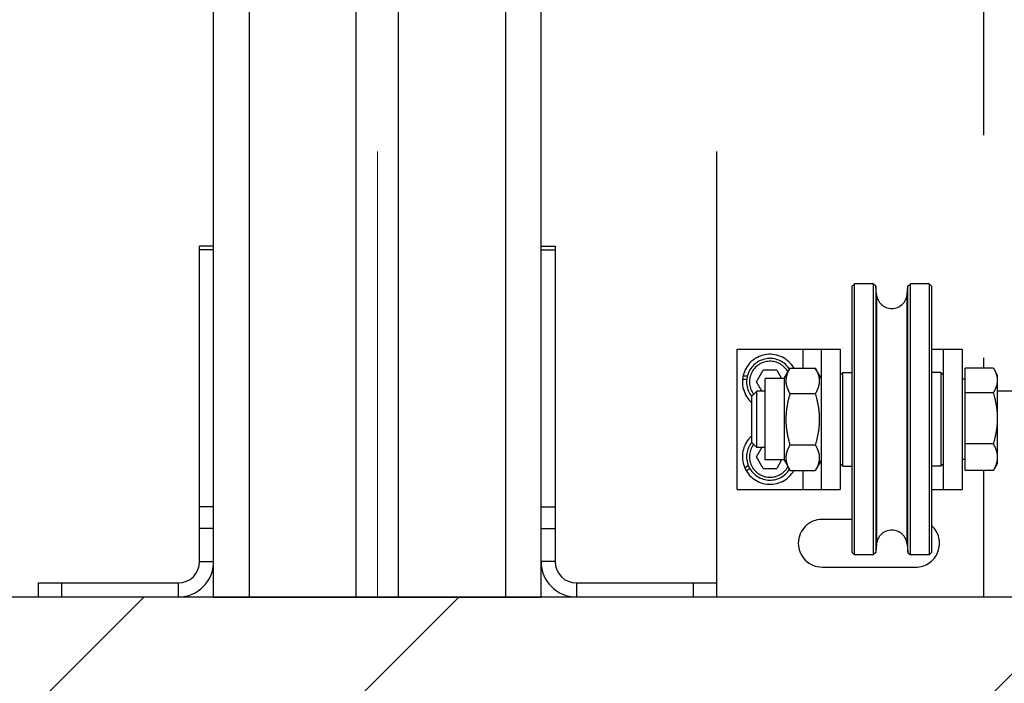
# Model space of a CAD drawing. Header units: millimetres. Extents: x 132157 to 155303, y 33763 to 45643.
# Tile 5 of 256: x 140826 to 140966, y 34297 to 34392. Entities that reach past the tile are written whole.
import ezdxf

# ---------------------------------------------------------------- set-up
doc = ezdxf.new("R2010")
doc.units = ezdxf.units.MM
doc.header["$LTSCALE"] = 20
doc.header["$PDMODE"] = 35
doc.header["$PDSIZE"] = 10
doc.linetypes.add('ČERCHOVANÁ2', pattern=[12.7, 6.35, -3.175, 0, -3.175])
doc.linetypes.add('ČÁRKOVANÁ2', pattern=[9.525, 6.35, -3.175])
for name, color, linetype in [('KABINA', 5, 'Continuous'), ('KOTY', 7, 'Continuous'), ('PŘEJEZD', 7, 'ČÁRKOVANÁ2'), ('VODÍTKA', 36, 'Continuous'), ('ZDI', 3, 'Continuous')]:
    doc.layers.add(name, color=color, linetype=linetype)
doc.layers.add('OSY', color=1, linetype='ČERCHOVANÁ2', lineweight=9)
doc.layers.add('ŠRAFY', color=7, linetype='Continuous', lineweight=9)
doc.styles.get("Standard").update_dxf_attribs({"font": 'arial.ttf'})
doc.dimstyles.get("Standard").update_dxf_attribs({"dimscale": 20, "dimtxt": 3, "dimasz": 3, "dimexe": 1, "dimexo": 0, "dimgap": 1.5, "dimtad": 1, "dimdsep": 46, "dimtxsty": 'Standard', "dimcen": 0, "dimdle": 1, "dimclrd": 256, "dimclre": 256, "dimclrt": 256, "dimaunit": 1, "dimadec": 0, "dimazin": 0, "dimtfac": 0.6, "dimtmove": 0, "dimatfit": 3, "dimfxl": 0, "dimtolj": 1, "dimarcsym": 0})

# ---------------------------------------------------------------- blocks, each defined once
blk = doc.blocks.new('*D526')
at = {"layer": 'Defpoints', "color": 0, "ltscale": 0.5}
for p in [(139486.5, 37142.59), (140853.17, 37142.59), (140179.84, 34309.26)]:
    blk.add_point(p, dxfattribs=at)
at = {"layer": 'KOTY', "lineweight": -2, "ltscale": 0.5}
for p, q in [((140853.17, 37142.59), (139466.5, 37142.59)), ((139486.5, 34369.26), (139486.5, 37082.59)), ((140179.84, 34309.26), (139466.5, 34309.26))]:
    blk.add_line(p, q, dxfattribs=at)
at = {"layer": 'KOTY', "ltscale": 0.5}
for points in [[(139476.5, 37082.59), (139496.5, 37082.59), (139486.5, 37142.59)], [(139476.5, 34369.26), (139496.5, 34369.26), (139486.5, 34309.26)]]:
    blk.add_solid(points, dxfattribs=at)
at = {"layer": 'KOTY', "ltscale": 0.5, "insert": (139418.54, 35725.93), "char_height": 60, "attachment_point": 5, "rotation": 90}
blk.add_mtext('\\A1;TYČ 4250', dxfattribs=at)

msp = doc.modelspace()

# ---------------------------------------------------------------- hatches: boundary and pattern name
at = {"layer": 'ŠRAFY', "ltscale": 0.5}
h = msp.add_hatch(dxfattribs=at)
h.set_pattern_fill('ANSI32', color=256, scale=10)
h.set_pattern_definition([(45, (38784.54, 9435.88), (-67.35192, 67.35192), []), (45, (38829.44, 9435.88), (-67.35192, 67.35192), [])])
h.paths.add_polyline_path([(141553.1698, 34875.9255), (141719.8365, 34875.9255), (141719.8365, 34965.3101), (141683.8857, 34977.3754), (141719.8365, 34989.4408), (141719.8365, 35009.2588), (141386.5031, 35009.2588), (141386.5031, 34309.2588), (140179.8365, 34309.2588), (140179.8365, 35009.2588), (139846.5031, 35009.2588), (139846.5031, 34989.4408), (139882.4539, 34977.3754), (139810.5524, 34953.2447), (139846.5031, 34941.1793), (139846.5031, 34875.9255), (140013.1698, 34875.9255), (140013.1698, 34142.5921), (141553.1698, 34142.5921)])

# ---------------------------------------------------------------- linework, layer by layer
at = {"layer": 'KABINA'}
for p, q in [((140853.1698, 34309.2588), (140853.1698, 34583.2588)), ((140858.2165, 34583.2588), (140858.2165, 34309.2588)), ((140894.7898, 34583.2588), (140894.7898, 34309.2588)), ((140899.8365, 34309.2588), (140899.8365, 34583.2588)), ((140853.1698, 34359.2588), (140851.1698, 34359.2588)), ((140851.1698, 34314.3055), (140851.1698, 34359.2588)), ((140899.8365, 34359.2588), (140901.8365, 34359.2588)), ((140901.8365, 34359.2588), (140901.8365, 34314.3055)), ((140853.1698, 34358.7667), (140851.1698, 34358.7667)), ((140899.8365, 34358.7667), (140901.8365, 34358.7667)), ((140853.1698, 34322.1042), (140851.1698, 34322.1042)), ((140899.8365, 34322.1042), (140901.8365, 34322.1042)), ((140853.1698, 34319.0169), (140851.1698, 34319.0169)), ((140899.8365, 34319.0169), (140901.8365, 34319.0169)), ((140851.1698, 34314.3055), (140853.1698, 34314.3055)), ((140901.8365, 34314.3055), (140899.8365, 34314.3055)), ((140828.1698, 34311.2588), (140848.1231, 34311.2588)), ((140828.1698, 34311.2588), (140828.1698, 34309.2588)), ((140831.5031, 34311.2588), (140831.5031, 34309.2588)), ((140848.1231, 34311.2588), (140848.1231, 34309.2588)), ((140904.8831, 34311.2588), (140924.8365, 34311.2588)), ((140904.8831, 34311.2588), (140904.8831, 34309.2588)), ((140921.5031, 34311.2588), (140921.5031, 34309.2588)), ((140924.8365, 34311.2588), (140924.8365, 34309.2588)), ((140848.1231, 34309.2588), (140828.1698, 34309.2588)), ((140853.1698, 34309.2588), (140899.8365, 34309.2588)), ((140924.8365, 34309.2588), (140904.8831, 34309.2588))]:
    msp.add_line(p, q, dxfattribs=at)
for centre, radius, start, end in [((140848.1231, 34314.3055), 5.0467, 270, 0), ((140848.1231, 34314.3055), 3.0467, 270, 0), ((140904.8831, 34314.3055), 5.0467, 180, 270), ((140904.8831, 34314.3055), 3.0467, 180, 270)]:
    msp.add_arc(centre, radius, start, end, dxfattribs=at)
at = {"layer": 'OSY', "ltscale": 0.5}
msp.add_line((140876.5031, 34309.2588), (140876.5031, 40699.2588), dxfattribs=at)
at = {"layer": 'PŘEJEZD', "ltscale": 0.5}
for p, q in [((140962.9031, 34438.5921), (140962.9031, 34341.9035)), ((140924.9031, 34309.2588), (140924.9031, 34401.7588)), ((140944.1698, 34353.5921), (140944.5031, 34353.9255)), ((140944.1698, 34315.5921), (140944.1698, 34353.5921)), ((140944.5031, 34315.2588), (140944.5031, 34353.9255)), ((140947.1698, 34353.9255), (140944.5031, 34353.9255)), ((140947.1698, 34353.9255), (140947.1698, 34315.2588)), ((140947.534, 34353.5936), (140947.1698, 34353.9255)), ((140947.534, 34353.5936), (140947.534, 34315.5907)), ((140947.6459, 34352.3886), (140947.534, 34353.5936)), ((140952.027, 34352.3886), (140952.139, 34353.5936)), ((140952.139, 34353.5936), (140952.5031, 34353.9255)), ((140952.139, 34315.5907), (140952.139, 34353.5936)), ((140952.5031, 34315.2588), (140952.5031, 34353.9255)), ((140955.1698, 34353.9255), (140952.5031, 34353.9255)), ((140955.1698, 34353.9255), (140955.1698, 34315.2588)), ((140955.5031, 34353.5921), (140955.1698, 34353.9255)), ((140955.5031, 34353.5921), (140955.5031, 34315.5921)), ((140947.6459, 34352.3886), (140947.6459, 34316.7956)), ((140952.027, 34316.7956), (140952.027, 34352.3886)), ((140927.8031, 34324.5921), (140927.8031, 34344.5921)), ((140927.8031, 34344.5921), (140942.4698, 34344.5921)), ((140937.1365, 34344.5921), (140937.1365, 34341.9052)), ((140939.8031, 34324.5921), (140939.8031, 34344.5921)), ((140942.4698, 34344.5921), (140942.4698, 34324.5921)), ((140955.5031, 34344.5921), (140959.8698, 34344.5921)), ((140957.2031, 34324.5921), (140957.2031, 34344.5921)), ((140959.8698, 34344.5921), (140959.8698, 34324.5921)), ((140929.2476, 34340.7546), (140928.6249, 34340.7546)), ((140930.5453, 34339.9255), (140931.5075, 34341.5921)), ((140933.432, 34341.5921), (140931.5075, 34341.5921)), ((140933.432, 34341.5921), (140934.1249, 34340.3921)), ((140934.4698, 34340.3921), (140935.3434, 34341.9052)), ((140935.3434, 34341.9052), (140938.9295, 34341.9052)), ((140939.8031, 34340.3921), (140938.9295, 34341.9052)), ((140942.5031, 34340.9255), (140942.8365, 34341.2588)), ((140942.5031, 34328.2588), (140942.5031, 34340.9255)), ((140942.8365, 34327.9255), (140942.8365, 34341.2588)), ((140942.8365, 34341.2588), (140944.1698, 34341.2588)), ((140956.8365, 34341.2588), (140955.5031, 34341.2588)), ((140956.8365, 34341.2588), (140956.8365, 34327.9255)), ((140957.1698, 34340.9255), (140956.8365, 34341.2588)), ((140957.1698, 34340.9255), (140957.1698, 34328.2588)), ((140960.2699, 34327.2808), (140960.2699, 34341.9035)), ((140964.3042, 34341.9035), (140960.2699, 34341.9035)), ((140964.3042, 34341.9035), (140964.3552, 34341.8165)), ((140964.8699, 34340.9255), (140964.3554, 34341.8165)), ((140964.8699, 34340.9254), (140964.8699, 34328.2589)), ((140928.5571, 34340.328), (140929.1653, 34340.328)), ((140931.3151, 34338.5921), (140930.5453, 34339.9255)), ((140931.8031, 34328.7921), (140931.8031, 34340.3921)), ((140934.4698, 34340.3921), (140931.8031, 34340.3921)), ((140934.4698, 34340.3921), (140934.4698, 34328.7921)), ((140960.2699, 34340.3255), (140959.8698, 34340.3255)), ((140929.8698, 34337.8764), (140930.5856, 34338.5921)), ((140929.8698, 34331.3079), (140929.8698, 34337.8764)), ((140930.5856, 34330.5921), (140930.5856, 34338.5921)), ((140931.8031, 34338.5921), (140930.5856, 34338.5921)), ((140935.3434, 34338.2487), (140938.9295, 34338.2487)), ((140942.5031, 34338.5921), (140942.4698, 34338.5921)), ((140957.2031, 34338.2764), (140957.1698, 34338.2764)), ((140964.3042, 34338.3851), (140960.2699, 34338.3851)), ((140969.5698, 34338.5921), (140964.8699, 34338.5921)), ((140929.8698, 34331.3078), (140930.5856, 34330.5921)), ((140935.3434, 34330.9356), (140938.9295, 34330.9356)), ((140957.2031, 34330.9079), (140957.1698, 34330.9079)), ((140964.3042, 34331.0737), (140960.2699, 34331.0737)), ((140930.5453, 34329.2588), (140931.3151, 34330.5921)), ((140931.8031, 34330.5921), (140930.5856, 34330.5921)), ((140942.5031, 34330.5921), (140942.4698, 34330.5921)), ((140929.3888, 34328.0053), (140928.8879, 34327.6336)), ((140931.5075, 34327.5921), (140930.5453, 34329.2588)), ((140934.4698, 34328.7921), (140931.8031, 34328.7921)), ((140934.1249, 34328.7921), (140933.432, 34327.5921)), ((140934.4698, 34328.7921), (140935.3434, 34327.279)), ((140939.8031, 34328.7921), (140938.9295, 34327.279)), ((140942.5031, 34328.2588), (140942.8365, 34327.9255)), ((140957.1698, 34328.2588), (140956.8365, 34327.9255)), ((140960.2699, 34328.8588), (140959.8698, 34328.8588)), ((140964.8699, 34328.2588), (140964.3554, 34327.3677)), ((140929.0877, 34327.2506), (140929.5791, 34327.6152)), ((140931.5075, 34327.5921), (140933.432, 34327.5921)), ((140935.3434, 34327.279), (140938.9295, 34327.279)), ((140937.1365, 34327.279), (140937.1365, 34324.5921)), ((140942.8365, 34327.9255), (140944.1698, 34327.9255)), ((140956.8365, 34327.9255), (140955.5031, 34327.9255)), ((140964.3042, 34327.2808), (140960.2699, 34327.2808)), ((140962.9031, 34327.2808), (140962.9031, 34309.2588)), ((140927.8031, 34324.5921), (140942.4698, 34324.5921)), ((140955.5031, 34324.5921), (140959.8698, 34324.5921)), ((140944.1698, 34320.3255), (140939.9031, 34320.3255)), ((140947.6459, 34316.7956), (140947.534, 34315.5907)), ((140952.027, 34316.7956), (140952.139, 34315.5907)), ((140944.1698, 34315.5921), (140944.5031, 34315.2588)), ((140947.534, 34315.5907), (140947.1698, 34315.2588)), ((140952.139, 34315.5907), (140952.5031, 34315.2588)), ((140955.5031, 34315.5921), (140955.1698, 34315.2588)), ((140947.1698, 34315.2588), (140944.5031, 34315.2588)), ((140955.1698, 34315.2588), (140952.5031, 34315.2588)), ((140939.9031, 34313.5255), (140953.2365, 34313.5255)), ((140962.9031, 34309.2588), (140924.9031, 34309.2588))]:
    msp.add_line(p, q, dxfattribs=at)
for centre, radius, start, end in [((140949.8365, 34352.5921), 2.2, 185.307308, 354.692692), ((140932.4698, 34339.9255), 3.9333, 30.272627, 228.604885), ((140932.4698, 34339.9255), 3.3333, 33.264454, 218.588583), ((140932.4698, 34339.9255), 2.9333, 29.197032, 217.356159), ((140932.4698, 34329.2588), 3.9333, 131.464132, 329.735152), ((140932.4698, 34329.2588), 3.3333, 141.411417, 326.735546), ((140932.4698, 34329.2588), 2.9333, 142.649325, 330.801723), ((140939.9031, 34316.9255), 3.4, 90, 270), ((140949.8365, 34316.5921), 2.2, 5.307308, 174.692692), ((140953.2365, 34316.9255), 3.4, 270, 47.903787)]:
    msp.add_arc(centre, radius, start, end, dxfattribs=at)
for points, knots in [([(140935.3434, 34338.2487), (140935.259, 34338.3948), (140935.104, 34338.6889), (140934.9215, 34339.1448), (140934.8047, 34339.6083), (140934.7643, 34340.077), (140934.8047, 34340.5457), (140934.9215, 34341.0092), (140935.104, 34341.4651), (140935.259, 34341.7591), (140935.3434, 34341.9052)], [0, 0, 0, 0, 0.13082493, 0.2572533, 0.37980139, 0.5, 0.62019861, 0.7427467, 0.86917508, 1, 1, 1, 1]), ([(140938.9295, 34341.9052), (140939.0139, 34341.7591), (140939.1689, 34341.4651), (140939.3514, 34341.0092), (140939.4682, 34340.5457), (140939.5086, 34340.077), (140939.4682, 34339.6083), (140939.3514, 34339.1448), (140939.1689, 34338.6889), (140939.0139, 34338.3948), (140938.9295, 34338.2487)], [0, 0, 0, 0, 0.13082493, 0.2572533, 0.37980139, 0.5, 0.62019861, 0.7427467, 0.86917508, 1, 1, 1, 1]), ([(140964.3554, 34341.8165), (140964.4327, 34341.6828), (140964.5741, 34341.4136), (140964.74, 34340.9963), (140964.8456, 34340.5726), (140964.8699, 34340.286), (140964.8699, 34340.1443)], [0, 0, 0, 0, 0.26197357, 0.51481527, 0.75976756, 1, 1, 1, 1]), ([(140964.8699, 34340.1443), (140964.8699, 34339.9951), (140964.8428, 34339.6927), (140964.7258, 34339.2466), (140964.5432, 34338.808), (140964.3885, 34338.5255), (140964.3042, 34338.3851)], [0, 0, 0, 0, 0.23946614, 0.48410243, 0.73724304, 1, 1, 1, 1]), ([(140935.3434, 34330.9356), (140935.1719, 34331.5297), (140934.9575, 34332.4354), (140934.8041, 34333.664), (140934.7645, 34334.5921), (140934.8041, 34335.5203), (140934.9575, 34336.7489), (140935.1719, 34337.6546), (140935.3434, 34338.2487)], [0, 0, 0, 0, 0.2499553, 0.37497994, 0.5, 0.62502006, 0.75004471, 1, 1, 1, 1]), ([(140938.9295, 34338.2487), (140939.101, 34337.6546), (140939.3155, 34336.7489), (140939.4688, 34335.5203), (140939.5084, 34334.5921), (140939.4688, 34333.664), (140939.3155, 34332.4354), (140939.101, 34331.5297), (140938.9295, 34330.9356)], [0, 0, 0, 0, 0.2499553, 0.37497994, 0.5, 0.62502006, 0.75004471, 1, 1, 1, 1]), ([(140964.3042, 34338.3851), (140964.4757, 34337.7911), (140964.6901, 34336.8856), (140964.8435, 34335.6575), (140964.8699, 34335.0386), (140964.8699, 34334.7294)], [0, 0, 0, 0, 0.49989363, 0.74994894, 1, 1, 1, 1]), ([(140964.8699, 34334.7294), (140964.8699, 34334.4202), (140964.8435, 34333.8014), (140964.6901, 34332.5732), (140964.4757, 34331.6677), (140964.3042, 34331.0737)], [0, 0, 0, 0, 0.25005123, 0.50010659, 1, 1, 1, 1]), ([(140935.3434, 34327.279), (140935.259, 34327.4252), (140935.104, 34327.7192), (140934.9215, 34328.1751), (140934.8047, 34328.6386), (140934.7643, 34329.1073), (140934.8047, 34329.576), (140934.9215, 34330.0395), (140935.104, 34330.4954), (140935.259, 34330.7894), (140935.3434, 34330.9356)], [0, 0, 0, 0, 0.13082493, 0.2572533, 0.37980139, 0.5, 0.62019861, 0.7427467, 0.86917508, 1, 1, 1, 1]), ([(140938.9295, 34330.9356), (140939.0139, 34330.7894), (140939.1689, 34330.4954), (140939.3514, 34330.0395), (140939.4682, 34329.576), (140939.5086, 34329.1073), (140939.4682, 34328.6386), (140939.3514, 34328.1751), (140939.1689, 34327.7192), (140939.0139, 34327.4252), (140938.9295, 34327.279)], [0, 0, 0, 0, 0.13082493, 0.2572533, 0.37980139, 0.5, 0.62019861, 0.7427467, 0.86917508, 1, 1, 1, 1]), ([(140964.3042, 34331.0737), (140964.3887, 34330.9219), (140964.5439, 34330.6165), (140964.7263, 34330.1436), (140964.843, 34329.6631), (140964.8699, 34329.338), (140964.8699, 34329.1772)], [0, 0, 0, 0, 0.26063213, 0.51322501, 0.75875073, 1, 1, 1, 1]), ([(140964.8699, 34329.1772), (140964.8699, 34329.0164), (140964.843, 34328.6914), (140964.7263, 34328.2109), (140964.5439, 34327.738), (140964.3887, 34327.4326), (140964.3042, 34327.2808)], [0, 0, 0, 0, 0.24124944, 0.48677518, 0.73936798, 1, 1, 1, 1])]:
    msp.add_open_spline(points, degree=3, knots=knots, dxfattribs=at)
at = {"layer": 'VODÍTKA', "ltscale": 0.5}
for p, q in [((140853.1698, 34309.2588), (140853.1698, 40699.2588)), ((140873.5031, 34309.2588), (140873.5031, 40699.2588)), ((140879.5031, 34309.2588), (140879.5031, 40699.2588)), ((140899.8365, 34309.2588), (140899.8365, 40699.2588))]:
    msp.add_line(p, q, dxfattribs=at)
at = {"layer": 'ZDI', "linetype": 'Continuous', "ltscale": 0.5}
msp.add_line((141386.5031, 34309.2588), (140179.8365, 34309.2588), dxfattribs=at)

# ---------------------------------------------------------------- dimensions: what is measured, and where the dimension line sits
at = {"layer": 'KOTY', "ltscale": 0.5}
dim = msp.add_linear_dim(base=(139486.5031, 37142.5921), p1=(140179.8365, 34309.2588), p2=(140853.1698, 37142.5921), angle=90, text='TYČ <>', dimstyle='Standard', override={"dimlfac": 1.5}, dxfattribs=at)
dim.commit()
dim.dimension.update_dxf_attribs({"geometry": '*D526', "text_midpoint": (139418.5427, 35725.9255)})

doc.saveas('drawing.dxf')
